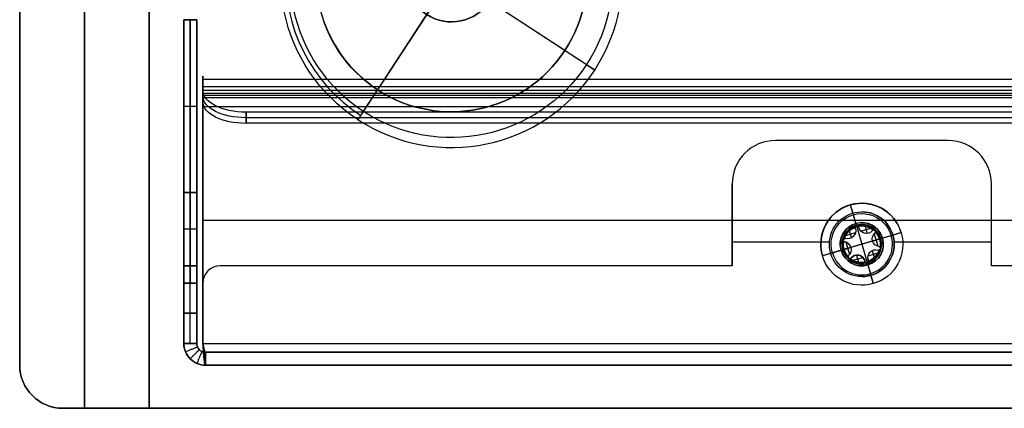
# Model space of a CAD drawing. Header units: millimetres. Extents: x -368 to 368, y -356 to 344.
# Tile 1 of 256: x -368 to -254, y -356 to -311. Entities that reach past the tile are written whole.
import ezdxf

# ---------------------------------------------------------------- set-up
doc = ezdxf.new("R2010")
doc.units = ezdxf.units.MM
doc.layers.add('Livello 01', color=7, linetype='Continuous')

# ---------------------------------------------------------------- blocks, each defined once
blk = doc.blocks.new('MCP144A12_03')
at = {"layer": 'Livello 01', "color": 253, "true_color": 0x999999}
for p, q in [((-7.5, 47, 350), (-7.5, 275, 350)), ((-7.5, 275, 350), (7.5, 275, 350)), ((-2.5, -275), (-2.5, 275)), ((0, 275, 697.99), (0, 275)), ((7.5, 50, 345), (7.5, 275, 345)), ((3.35, 189.5, 615), (7.5, 193.65, 615)), ((3.35, 189.5, 85), (7.5, 193.65, 85)), ((-7.5, 189.5, 615), (3.35, 189.5, 615)), ((-7.5, 189.5, 85), (3.35, 189.5, 85)), ((-7.5, 180.5, 85), (3.35, 180.5, 85)), ((-7.5, 180.5, 615), (3.35, 180.5, 615)), ((3.35, 180.5, 85), (7.5, 176.35, 85)), ((3.35, 180.5, 615), (7.5, 176.35, 615)), ((2.5, 45, 350), (-5.5, 45, 350)), ((-1.5, 45, 170), (-1.5, 45, 530)), ((-1.5, -40, 535), (-1.5, 40, 535)), ((-1.5, -40, 165), (-1.5, 40, 165)), ((-7.5, 0, 700), (-7.5, 0, 537)), ((-7.5, 0, 163), (-7.5, 0)), ((-7.5, 0), (2.5, 0)), ((7.5, 0, 5), (7.5, 0, 160)), ((7.5, 0, 540), (7.5, 0, 685)), ((-5.5, 0, 535), (2.5, 0, 535)), ((2.5, 0, 165), (-5.5, 0, 165)), ((-5.5, -45, 350), (2.5, -45, 350)), ((-1.5, -45, 170), (-1.5, -45, 530)), ((-7.5, -275, 350), (-7.5, -47, 350)), ((7.5, -275, 345), (7.5, -50, 345)), ((3.35, -180.5, 85), (7.5, -176.35, 85)), ((3.35, -180.5, 615), (7.5, -176.35, 615)), ((-7.5, -180.5, 85), (3.35, -180.5, 85)), ((-7.5, -180.5, 615), (3.35, -180.5, 615)), ((-7.5, -189.5, 615), (3.35, -189.5, 615)), ((-7.5, -189.5, 85), (3.35, -189.5, 85)), ((3.35, -189.5, 615), (7.5, -193.65, 615)), ((3.35, -189.5, 85), (7.5, -193.65, 85)), ((-7.5, -275, 350), (7.5, -275, 350)), ((0, -275), (0, -275, 697.99))]:
    blk.add_line(p, q, dxfattribs=at)
at = {"layer": 'Livello 01', "color": 253, "true_color": 0x999999, "extrusion": (0, -1, 0)}
for centre, radius, start, end in [((-7.5, 685, -275), 15, 360, 90), ((2.5, 5, -275), 5, 270, 0), ((-5.5, 163, -40), 2, 90, 180), ((2.5, 160, -40), 5, 360, 90), ((2.5, 540, -40), 5, 270, 0), ((-7.5, 685), 15, 0, 90), ((-5.5, 537), 2, 180, 270), ((2.5, 540), 5, 270, 0), ((2.5, 160, 40), 5, 360, 90), ((2.5, 540, 40), 5, 270, 0)]:
    blk.add_arc(centre, radius, start, end, dxfattribs=at)
at = {"layer": 'Livello 01', "color": 253, "true_color": 0x999999, "extrusion": (1, 0, 0)}
for centre, radius, start, end in [((185, 615, 7.5), 8.65, 270, 90), ((185, 85, 7.5), 8.65, 270, 90), ((185, 615, -2.07), 4.5, 270, 90), ((185, 85, -2.07), 4.5, 270, 90), ((185, 615, 3.61), 4.76, 270, 90), ((185, 85, 3.61), 4.76, 270, 90), ((185, 85, -7.5), 4.5, 90, 270), ((185, 615, -7.5), 4.5, 90, 270), ((185, 85, -2.07), 4.5, 90, 270), ((185, 615, -2.07), 4.5, 90, 270), ((185, 85, 3.35), 4.5, 90, 270), ((185, 615, 3.35), 4.5, 90, 270), ((185, 85, 3.61), 4.76, 90, 270), ((185, 615, 3.61), 4.76, 90, 270), ((40, 170, 7.5), 10, 270, 0), ((40, 530, 7.5), 10, 360, 90), ((40, 170, -5.5), 5, 270, 0), ((40, 530, -5.5), 5, 0, 90), ((-40, 170, -5.5), 5, 180, 270), ((-40, 530, -5.5), 5, 90, 180), ((-40, 170, 7.5), 10, 180, 270), ((-40, 530, 7.5), 10, 90, 180), ((-185, 85, 7.5), 8.65, 270, 90), ((-185, 615, 7.5), 8.65, 270, 90), ((-185, 85, -7.5), 4.5, 270, 90), ((-185, 85, -2.08), 4.5, 270, 90), ((-185, 615, -2.08), 4.5, 270, 90), ((-185, 85, 3.61), 4.76, 270, 90), ((-185, 615, 3.61), 4.76, 270, 90), ((-185, 615, -7.5), 4.5, 90, 270), ((-185, 85, -7.5), 4.5, 90, 270), ((-185, 615, -2.08), 4.5, 90, 270), ((-185, 85, -2.08), 4.5, 90, 270), ((-185, 615, 3.35), 4.5, 90, 270), ((-185, 85, 3.35), 4.5, 90, 270), ((-185, 615, 3.61), 4.76, 90, 270), ((-185, 85, 3.61), 4.76, 90, 270)]:
    blk.add_arc(centre, radius, start, end, dxfattribs=at)
at = {"layer": 'Livello 01', "color": 253, "true_color": 0x999999, "extrusion": (-1, 0, 0)}
for centre, radius, start, end in [((-185, 615, 7.5), 4.5, 90, 270), ((-185, 85, 7.5), 4.5, 90, 270), ((-185, 615, -3.35), 4.5, 90, 270), ((-185, 85, -3.35), 4.5, 90, 270), ((-185, 85, -7.5), 8.65, 270, 90), ((-185, 615, -7.5), 8.65, 270, 90), ((-40, 170, 7.5), 7, 180, 270), ((-40, 530, 7.5), 7, 90, 180), ((-40, 170, 1.5), 5, 180, 270), ((-40, 530, 1.5), 5, 90, 180), ((-40, 170, -2.5), 5, 180, 270), ((-40, 530, -2.5), 5, 90, 180), ((40, 170, 7.5), 7, 270, 0), ((40, 530, 7.5), 7, 360, 90), ((40, 170, 1.5), 5, 270, 0), ((40, 530, 1.5), 5, 0, 90), ((40, 170, -2.5), 5, 270, 0), ((40, 530, -2.5), 5, 0, 90), ((185, 615, 7.5), 4.5, 90, 270), ((185, 85, -3.35), 4.5, 90, 270), ((185, 615, -3.35), 4.5, 90, 270), ((185, 615, -7.5), 8.65, 270, 90), ((185, 85, -7.5), 8.65, 270, 90)]:
    blk.add_arc(centre, radius, start, end, dxfattribs=at)
at = {"layer": 'Livello 01', "color": 253, "true_color": 0x999999, "extrusion": (0, 0, -1)}
for centre, radius, start, end in [((-2.5, 50, -170), 5, 180, 270), ((-2.5, 50, -530), 5, 180, 270), ((5.5, 47, -170), 2, 270, 0), ((5.5, 47, -530), 2, 270, 0), ((5.5, -47, -170), 2, 0, 90), ((5.5, -47, -530), 2, 0, 90), ((5.5, -47, -350), 2, 0, 90), ((-2.5, -50, -170), 5, 90, 180), ((-2.5, -50, -530), 5, 90, 180), ((-2.5, -50, -350), 5, 90, 180)]:
    blk.add_arc(centre, radius, start, end, dxfattribs=at)
at = {"layer": 'Livello 01', "color": 253, "true_color": 0x999999}
for centre, radius, start, end in [((2.5, 50, 350), 5, 270, 0), ((-5.5, 47, 350), 2, 180, 270)]:
    blk.add_arc(centre, radius, start, end, dxfattribs=at)
at = {"layer": 'Livello 01', "color": 253, "true_color": 0x999999, "extrusion": (0, 1, 0)}
for centre, radius, start, end in [((5.5, 537, 40), 2, 270, 0), ((5.5, 163), 2, 0, 90), ((-2.5, 5), 5, 180, 270), ((-2.5, 160), 5, 90, 180), ((5.5, 163, -40), 2, 0, 90), ((5.5, 537, -40), 2, 270, 0), ((7.5, 685, -275), 15, 90, 180), ((-2.5, 5, -275), 5, 180, 270)]:
    blk.add_arc(centre, radius, start, end, dxfattribs=at)
at = {"layer": 'Livello 01', "color": 253, "true_color": 0x999999}
for points in [[(-7.5, -275), (-7.5, 275)], [(-7.5, 275, 700), (-7.5, -275, 700)], [(-7.5, 275), (-7.5, 275, 700)], [(-7.5, 275), (2.5, 275)], [(2.5, -275), (2.5, 275)], [(7.5, 275, 5), (7.5, -275, 5)], [(7.5, 275, 685), (7.5, 275, 5)], [(7.5, -275, 685), (7.5, 275, 685)], [(3.35, 185, 89.5), (-7.5, 185, 89.5)], [(-7.5, 185, 80.5), (3.35, 185, 80.5)], [(3.35, 185, 619.5), (-7.5, 185, 619.5)], [(-7.5, 185, 610.5), (3.35, 185, 610.5)], [(7.5, 185, 93.65), (3.35, 185, 89.5)], [(3.35, 185, 80.5), (7.5, 185, 76.35)], [(7.5, 185, 623.65), (3.35, 185, 619.5)], [(3.35, 185, 610.5), (7.5, 185, 606.35)], [(7.5, 50, 170), (7.5, 50, 530)], [(-7.5, 47, 530), (-7.5, 47, 170)], [(-5.5, 45, 530), (2.5, 45, 530)], [(-5.5, 45, 170), (-5.5, 45, 530)], [(2.5, 45, 170), (-5.5, 45, 170)], [(2.5, 45, 530), (2.5, 45, 170)], [(-7.5, -40, 537), (-7.5, 40, 537)], [(-7.5, 40, 163), (-7.5, -40, 163)], [(-5.5, 40, 535), (-5.5, -40, 535)], [(2.5, 40, 535), (-5.5, 40, 535)], [(-5.5, 40, 165), (2.5, 40, 165)], [(-5.5, -40, 165), (-5.5, 40, 165)], [(2.5, -40, 535), (2.5, 40, 535)], [(2.5, 40, 165), (2.5, -40, 165)], [(7.5, -40, 160), (7.5, 40, 160)], [(7.5, 40, 540), (7.5, -40, 540)], [(-5.5, -40, 535), (2.5, -40, 535)], [(2.5, -40, 165), (-5.5, -40, 165)], [(-5.5, -45, 170), (2.5, -45, 170)], [(-5.5, -45, 530), (-5.5, -45, 170)], [(2.5, -45, 530), (-5.5, -45, 530)], [(2.5, -45, 170), (2.5, -45, 530)], [(-7.5, -47, 170), (-7.5, -47, 530)], [(7.5, -50, 530), (7.5, -50, 170)], [(3.35, -185, 619.5), (-7.5, -185, 619.5)], [(-7.5, -185, 610.5), (3.35, -185, 610.5)], [(3.35, -185, 89.5), (-7.5, -185, 89.5)], [(-7.5, -185, 80.5), (3.35, -185, 80.5)], [(7.5, -185, 623.65), (3.35, -185, 619.5)], [(3.35, -185, 610.5), (7.5, -185, 606.35)], [(7.5, -185, 93.65), (3.35, -185, 89.5)], [(3.35, -185, 80.5), (7.5, -185, 76.35)], [(-7.5, -275, 700), (-7.5, -275)], [(2.5, -275), (-7.5, -275)], [(7.5, -275, 685), (7.5, -275, 5)]]:
    blk.add_open_spline(points, degree=1, dxfattribs=at)
blk = doc.blocks.new('Piedino 40x16')
at = {"layer": 'Livello 01', "color": 8, "true_color": 0x707070}
for p, q in [((-15.66, 15.94), (-5.25, 15.94)), ((-5.25, 7.94), (-5.25, 15.94)), ((0, 15.94, -15.66), (0, 15.94, -5.25)), ((0, 15.94, 5.25), (0, 15.94, 15.66)), ((5.25, 15.94), (15.66, 15.94)), ((5.25, 7.94), (5.25, 15.94)), ((-18.65, 13.2), (-19.8, 0)), ((18.65, 13.2), (19.8, 0)), ((-5.25, 7.94), (-2.6, 7.94)), ((-2.6, 0), (-2.6, 7.94)), ((0, 7.94, -5.25), (0, 7.94, -2.6)), ((0, 7.94, 2.6), (0, 7.94, 5.25)), ((2.6, 7.94), (5.25, 7.94)), ((2.6, 0), (2.6, 7.94)), ((-19.8, 0), (-2.6, 0)), ((0, 0, 19.8), (0, 0, 2.6)), ((0, 0, -2.6), (0, 0, -19.8)), ((2.6, 0), (19.8, 0))]:
    blk.add_line(p, q, dxfattribs=at)
at = {"layer": 'Livello 01', "color": 8, "true_color": 0x707070, "extrusion": (0, 0, -1)}
blk.add_arc((15.66, 12.94), 3, 5, 90, dxfattribs=at)
at = {"layer": 'Livello 01', "color": 8, "true_color": 0x707070, "extrusion": (0, -1, 0)}
for centre, radius, start, end in [((0, 0, -15.94), 15.66, 90, 270), ((0, 0, -15.94), 5.25, 90, 270), ((0, 0, -15.94), 15.66, 270, 90), ((0, 0, -15.94), 5.25, 270, 90), ((0, 0, -7.94), 2.6, 90, 270), ((0, 0, -7.94), 2.6, 270, 90), ((0, 0, -6.6), 19.22, 270, 90), ((0, 0), 19.8, 90, 270)]:
    blk.add_arc(centre, radius, start, end, dxfattribs=at)
at = {"layer": 'Livello 01', "color": 8, "true_color": 0x707070, "extrusion": (0, 1, 0)}
for centre, radius, start, end in [((0, 0, 15.94), 15.66, 270, 90), ((0, 0, 15.94), 15.66, 90, 270), ((0, 0, 13.2), 18.65, 270, 90), ((0, 0, 13.2), 18.65, 90, 270), ((0, 0, 11.94), 5.25, 270, 90), ((0, 0, 11.94), 5.25, 90, 270), ((0, 0, 7.94), 5.25, 270, 90), ((0, 0, 7.94), 5.25, 90, 270), ((0, 0, 3.97), 2.6, 270, 90), ((0, 0, 3.97), 2.6, 90, 270), ((0, 0), 2.6, 270, 90), ((0, 0), 19.8, 90, 270), ((0, 0), 2.6, 90, 270)]:
    blk.add_arc(centre, radius, start, end, dxfattribs=at)
at = {"layer": 'Livello 01', "color": 8, "true_color": 0x707070, "extrusion": (1, 0, 0)}
blk.add_arc((12.94, -15.66), 3, 275, 0, dxfattribs=at)
at = {"layer": 'Livello 01', "color": 8, "true_color": 0x707070, "extrusion": (-1, 0, 0)}
blk.add_arc((-12.94, 15.66), 3, 95, 180, dxfattribs=at)
at = {"layer": 'Livello 01', "color": 8, "true_color": 0x707070}
blk.add_arc((15.66, 12.94), 3, 5, 90, dxfattribs=at)
for points in [[(0, 15.94, -5.25), (0, 7.94, -5.25)], [(0, 7.94, 5.25), (0, 15.94, 5.25)], [(0, 13.2, 18.65), (0, 0, 19.8)], [(0, 0, -19.8), (0, 13.2, -18.65)], [(0, 7.94, -2.6), (0, 0, -2.6)], [(0, 0, 2.6), (0, 7.94, 2.6)]]:
    blk.add_open_spline(points, degree=1, dxfattribs=at)
blk = doc.blocks.new('MCP144A13_04')
at = {"layer": 'Livello 01', "color": 253, "true_color": 0x999999}
blk.add_line((-361.16, -2.5), (361.16, -2.5), dxfattribs=at)
at = {"layer": 'Livello 01', "color": 253, "true_color": 0x999999, "extrusion": (1, 0, 0)}
blk.add_arc((2.5, 5, 352.5), 5, 270, 0, dxfattribs=at)
at = {"layer": 'Livello 01', "color": 253, "true_color": 0x999999}
blk.add_arc((352.5, -7.5), 10, 360, 90, dxfattribs=at)
at = {"layer": 'Livello 01', "color": 253, "true_color": 0x999999, "extrusion": (0, 1, 0)}
blk.add_arc((-362.5, 5, -7.5), 5, 180, 270, dxfattribs=at)
at = {"layer": 'Livello 01', "color": 253, "true_color": 0x999999}
for points in [[(352.5, 2.5), (-352.5, 2.5)], [(362.5, -7.5), (-362.5, -7.5)]]:
    blk.add_open_spline(points, degree=1, dxfattribs=at)
blk = doc.blocks.new('MCP144A14_04')
at = {"layer": 'Livello 01', "color": 253, "true_color": 0x999999}
blk.add_line((-361.16, 2.5), (361.16, 2.5), dxfattribs=at)
blk.add_arc((352.5, 7.5), 10, 270, 0, dxfattribs=at)
at = {"layer": 'Livello 01', "color": 253, "true_color": 0x999999, "extrusion": (0, -1, 0)}
blk.add_arc((362.5, 5, -7.5), 5, 270, 0, dxfattribs=at)
at = {"layer": 'Livello 01', "color": 253, "true_color": 0x999999, "extrusion": (1, 0, 0)}
blk.add_arc((-2.5, 5, 352.5), 5, 180, 270, dxfattribs=at)
at = {"layer": 'Livello 01', "color": 253, "true_color": 0x999999}
for points in [[(-362.5, 7.5), (362.5, 7.5)], [(-352.5, -2.5), (352.5, -2.5)]]:
    blk.add_open_spline(points, degree=1, dxfattribs=at)
blk = doc.blocks.new('MCA144A01_04')
at = {"layer": 'Livello 01', "extrusion": (5.55112e-17, 2.77556e-17, -1), "rotation": 360}
blk.add_blockref('MCP144A13_04', (0, 282.5, -60), dxfattribs=at)
at = {"layer": 'Livello 01', "extrusion": (6.80837e-17, 1.45129e-16, -1)}
blk.add_blockref('MCP144A12_03', (360, 0, -60), dxfattribs=at)
at = {"layer": 'Livello 01', "extrusion": (-4.23395e-18, -2.12635e-17, -1), "rotation": 360}
blk.add_blockref('MCP144A14_04', (0, -282.5, -60), dxfattribs=at)
at = {"layer": 'Livello 01', "extrusion": (-0.546944, -1.42637e-32, 0.837169), "rotation": 270}
blk.add_blockref('Piedino 40x16', (286, -260.33, 182.03), dxfattribs=at)
blk = doc.blocks.new('VTM05X25BTINO_M5X30')
at = {"layer": 'Livello 01', "color": 253, "true_color": 0xa59e96}
for p, q in [((0, 4.75, -3.7), (0, 4.75, -1.2)), ((0, 2.5, -3.7), (0, 4.75, -3.7)), ((0, 2.31), (0, 3.55)), ((0, 2.5, -28.4), (0, 2.5, -3.7)), ((0, 2.2, -28.7), (0, 2.5, -28.4)), ((0, 2.21, -0.1), (0, 2.31)), ((-1.74, 1.21, -2), (-1.74, 1.21, -0.2)), ((-1.5, 1.49, -0.2), (-0.32, 1.49, -0.2)), ((-0.96, 1.03, -0.2), (-0.96, 1.89, -0.2)), ((-0.01, -2.21, -2), (-0.01, 2.21, -2)), ((0, 2.21, -2), (0, 2.21, -0.1)), ((0, -2.2, -28.7), (0, 2.2, -28.7)), ((0.21, 1.92, -2), (0.21, 1.92, -0.2)), ((0.32, 1.48, -0.2), (1.51, 1.48, -0.2)), ((0.95, 1.03, -0.2), (0.95, 1.89, -0.2)), ((1.74, 1.21, -2), (1.74, 1.21, -0.2)), ((-2.5, 0, -3.7), (-4.75, 0, -3.7)), ((-3.55, 0), (-2.32, 0)), ((2.2, 0, -28.7), (-2.2, 0, -28.7)), ((-2.11, 0, -0.2), (-1.31, 0, -0.2)), ((-1.95, 1, -2), (-1.95, 1, -0.13)), ((-1.71, -0.75, -0.2), (-1.71, 0.75, -0.2)), ((-1.11, 1.02, -2), (-1.11, 1.02, -0.2)), ((1.11, 1.02, -2), (1.11, 1.02, -0.2)), ((1.71, -0.75, -0.2), (1.71, 0.75, -0.2)), ((2.31, 0), (3.55, 0)), ((4.75, 0, -3.7), (2.5, 0, -3.7)), ((-1.95, -1, -2), (-1.95, -1, -0.13)), ((1.31, 0, -2), (-1.31, 0, -2)), ((-1.11, -1.02, -2), (-1.11, -1.02, -0.2)), ((-0.96, -1.89, -0.2), (-0.96, -1.03, -0.2)), ((0.95, -1.89, -0.2), (0.95, -1.03, -0.2)), ((1.11, -1.02, -2), (1.11, -1.02, -0.2)), ((1.31, 0, -0.2), (2.11, 0, -0.2)), ((1.31, 0, -2), (1.31, 0, -0.2)), ((-1.74, -1.21, -2), (-1.74, -1.21, -0.2)), ((-1.5, -1.49, -0.2), (-0.32, -1.49, -0.2)), ((0, -2.2, -28.7), (0, -2.5, -28.4)), ((0, -2.22, -2), (0, -2.22, -0.1)), ((0, -2.22, -0.1), (0, -2.32)), ((0.21, -1.92, -2), (0.21, -1.92, -0.2)), ((0.32, -1.48, -0.2), (1.51, -1.48, -0.2)), ((1.74, -1.21, -2), (1.74, -1.21, -0.2)), ((0, -3.55), (0, -2.32)), ((0, -4.75, -3.7), (0, -2.5, -3.7)), ((0, -2.5, -28.4), (0, -2.5, -3.7)), ((0, -4.75, -3.7), (0, -4.75, -1.2))]:
    blk.add_line(p, q, dxfattribs=at)
for centre, radius, start, end in [((0, 0, -1.2), 4.75, 0, 180), ((0, 0, -3.7), 4.75, 0, 180), ((0, 0, -2.45), 4.75, 0, 180), ((0, 0, -28.4), 2.5, 0, 180), ((0, 0, -16.05), 2.5, 0, 180), ((0, 0, -28.7), 2.2, 0, 180), ((-1.74, 1, -1.05), 0.21, 57.0041, 246), ((0, 0, -0.2), 2.12, 94.9724, 145.0276), ((-1.11, 1.92, -2), 0.901, 235.152, 0), ((-1.11, 1.92, -1.1), 0.901, 235.152, 0), ((0, 2.01, -2), 0.21, 0, 180), ((0, 2.01, -1.05), 0.21, 0, 180), ((0, 2.01, -2), 0.21, 180, 186), ((0, 2.01, -1.1), 0.21, 180, 186), ((-1.11, 1.92, -2), 0.901, 360, 4.1495), ((-1.11, 1.92, -0.2), 0.901, 360, 4.1495), ((-1.11, 1.92, -1.1), 0.901, 0, 4.1495), ((0, 0, -0.2), 2.11, 34.9724, 85.0276), ((0, 2.01, -1.1), 0.21, 357.0041, 0), ((1.11, 1.92, -0.2), 0.901, 175.152, 304.1495), ((1.11, 1.92, -2), 0.901, 175.152, 304.1495), ((1.11, 1.92, -1.1), 0.901, 175.152, 304.1495), ((1.74, 1, -2), 0.21, 0, 126), ((1.74, 1, -1.05), 0.21, 0, 126), ((0, 0, -1.2), 4.75, 180, 0), ((0, 0, -2.45), 4.75, 180, 0), ((0, 0), 3.55, 180, 0), ((0, 0, -3.7), 2.5, 180, 0), ((0, 0, -16.05), 2.5, 180, 0), ((0, 0, -0.2), 2.12, 154.9724, 180), ((-2.22, 0, -2), 0.901, 0, 64.1495), ((-2.22, 0, -0.2), 0.901, 0, 64.1495), ((-2.22, 0, -1.1), 0.901, 0, 64.1495), ((2.21, 0, -0.2), 0.901, 115.1523, 244.848), ((2.21, 0, -2), 0.901, 115.1523, 244.848), ((2.21, 0, -1.1), 0.901, 115.1523, 244.848), ((1.74, 1, -1.06), 0.21, 297.0029, 0), ((0, 0, -0.2), 2.12, 360, 25.0276), ((0, 0, -0.2), 2.11, 334.9724, 0), ((0, 0, -0.2), 2.11, 180, 205.0276), ((-1.74, -1, -1.05), 0.21, 117.0041, 302.9959), ((-2.22, 0, -2), 0.901, 295.152, 0), ((-2.22, 0, -1.1), 0.901, 295.152, 0), ((-1.11, -1.92, -2), 0.901, 360, 124.848), ((-1.11, -1.92, -0.2), 0.901, 0, 124.848), ((-1.11, -1.92, -1.1), 0.901, 0, 124.848), ((1.11, -1.92, -0.2), 0.901, 55.8505, 184.848), ((1.11, -1.92, -2), 0.901, 55.8505, 184.848), ((1.11, -1.92, -1.1), 0.901, 55.8505, 184.848), ((1.74, -1, -1.05), 0.21, 234, 0), ((1.74, -1, -2), 0.21, 0, 62.9959), ((1.74, -1, -1.06), 0.21, 0, 62.9959), ((0, 0, -0.2), 2.11, 214.9724, 265.0276), ((-1.11, -1.92, -2), 0.901, 355.8505, 0), ((-1.11, -1.92, -1.1), 0.901, 355.8505, 0), ((0, -2.01, -1.1), 0.21, 174, 180), ((0, -2.01, -2), 0.21, 180, 0), ((0, -2.01, -1.05), 0.21, 180, 0), ((0, 0, -0.2), 2.12, 274.9724, 325.0276), ((0, -2.01, -2), 0.21, 360, 2.9959), ((0, -2.01, -1.1), 0.21, 0, 2.9959)]:
    blk.add_arc(centre, radius, start, end, dxfattribs=at)
at = {"layer": 'Livello 01', "color": 253, "true_color": 0xa59e96, "extrusion": (1, 0, 0)}
blk.add_arc((3.55, -1.2), 1.2, 0, 90, dxfattribs=at)
at = {"layer": 'Livello 01', "color": 253, "true_color": 0xa59e96, "extrusion": (0, 0, -1)}
for centre, radius, start, end in [((0, 0), 3.55, 0, 180), ((0, 0, 3.7), 2.5, 0, 180), ((0, 0), 2.31, 0, 180), ((1.74, 1, 2), 0.21, 294, 122.9959), ((1.74, 1, 0.2), 0.21, 90.9893, 122.9959), ((1.11, 1.92, 0.2), 0.901, 180, 304.848), ((0, 2.01, 0.2), 0.21, 360, 29.0107), ((0, 2.01, 0.2), 0.21, 354, 360), ((0, 2.01, 0.2), 0.21, 150.9893, 180), ((0, 2.01, 2), 0.21, 180, 182.9959), ((0, 2.01, 0.2), 0.21, 180, 182.9959), ((-1.74, 1, 0.2), 0.21, 54, 89.0107), ((0, 0, 3.7), 4.75, 180, 0), ((0, 0, 28.4), 2.5, 180, 0), ((0, 0), 2.31, 180, 0), ((0, 0, 28.7), 2.2, 180, 0), ((1.74, 1, 0.2), 0.21, 294, 329.0107), ((-1.74, 1, 2), 0.21, 180, 242.9971), ((-1.74, 1, 0.2), 0.21, 210.9893, 242.9971), ((1.74, -1, 2), 0.21, 237.0041, 62.9959), ((1.74, -1, 0.2), 0.21, 30.9893, 62.9959), ((2.21, 0, 0.2), 0.901, 180, 244.848), ((-1.74, -1, 2), 0.21, 180, 306), ((-1.74, -1, 0.2), 0.21, 117.0041, 149.0107), ((1.74, -1, 0.2), 0.21, 237.0041, 269.0107), ((1.11, -1.92, 0.2), 0.901, 180, 184.1495), ((0, -2.01, 2), 0.21, 360, 6), ((0, -2.01, 0.2), 0.21, 360, 6), ((0, -2.01, 0.2), 0.21, 330.9893, 0), ((0, -2.01, 0.2), 0.21, 180, 209.0107), ((0, -2.01, 0.2), 0.21, 177.0041, 180), ((-1.74, -1, 0.2), 0.21, 270.9893, 306)]:
    blk.add_arc(centre, radius, start, end, dxfattribs=at)
at = {"layer": 'Livello 01', "color": 253, "true_color": 0xa59e96, "extrusion": (0, -1, 0)}
blk.add_arc((3.55, -1.2), 1.2, 0, 90, dxfattribs=at)
at = {"layer": 'Livello 01', "color": 253, "true_color": 0xa59e96, "extrusion": (0, 1, 0)}
blk.add_arc((3.55, -1.2), 1.2, 360, 90, dxfattribs=at)
at = {"layer": 'Livello 01', "color": 253, "true_color": 0xa59e96, "extrusion": (-1, 0, 0)}
blk.add_arc((3.55, -1.2), 1.2, 0, 90, dxfattribs=at)
at = {"layer": 'Livello 01', "color": 253, "true_color": 0xa59e96}
for points, knots in [([(-1.73, 1.21, -0.2), (-1.77, 1.21, -0.17), (-1.8, 1.21, -0.15), (-1.87, 1.17, -0.11), (-1.9, 1.14, -0.1), (-1.94, 1.07, -0.1), (-1.95, 1.03, -0.11), (-1.94, 0.96, -0.15), (-1.93, 0.92, -0.17), (-1.92, 0.89, -0.2)], [-0.5068615, -0.5068615, -0.5068615, -0.5068615, -0.3801461, -0.3801461, -0.2534307, -0.2534307, -0.1267154, -0.1267154, 0, 0, 0, 0]), ([(-0.18, 2.11, -0.2), (-0.17, 2.14, -0.17), (-0.14, 2.16, -0.15), (-0.08, 2.2, -0.11), (-0.04, 2.21, -0.1), (0.04, 2.21, -0.1), (0.08, 2.2, -0.11), (0.15, 2.16, -0.15), (0.17, 2.14, -0.17), (0.18, 2.11, -0.2)], [0, 0, 0, 0, 0.1267154, 0.1267154, 0.2534307, 0.2534307, 0.3801461, 0.3801461, 0.5068615, 0.5068615, 0.5068615, 0.5068615]), ([(1.73, 1.21, -0.2), (1.78, 1.21, -0.16), (1.83, 1.2, -0.13), (1.9, 1.14, -0.1), (1.92, 1.11, -0.1), (1.94, 1.06, -0.1), (1.95, 1.03, -0.11), (1.95, 1, -0.13)], [0, 0, 0, 0, 0.1850442, 0.1850442, 0.2775663, 0.2775663, 0.3700884, 0.3700884, 0.3700884, 0.3700884]), ([(-1.92, -0.89, -0.2), (-1.93, -0.92, -0.17), (-1.94, -0.95, -0.15), (-1.95, -1.03, -0.11), (-1.94, -1.07, -0.1), (-1.9, -1.14, -0.1), (-1.87, -1.17, -0.11), (-1.8, -1.21, -0.15), (-1.77, -1.21, -0.17), (-1.73, -1.21, -0.2)], [-0.5068615, -0.5068615, -0.5068615, -0.5068615, -0.3801461, -0.3801461, -0.2534307, -0.2534307, -0.1267154, -0.1267154, 0, 0, 0, 0]), ([(1.73, -1.21, -0.2), (1.76, -1.21, -0.18), (1.78, -1.21, -0.16), (1.83, -1.19, -0.13), (1.85, -1.18, -0.12), (1.9, -1.14, -0.1), (1.92, -1.12, -0.1), (1.94, -1.06, -0.1), (1.95, -1.03, -0.11), (1.95, -1, -0.13)], [-0.366543, -0.366543, -0.366543, -0.366543, -0.2749073, -0.2749073, -0.1832715, -0.1832715, -0.0916358, -0.0916358, 0, 0, 0, 0]), ([(0.18, -2.11, -0.2), (0.17, -2.14, -0.17), (0.14, -2.16, -0.15), (0.08, -2.2, -0.11), (0.04, -2.22, -0.1), (-0.04, -2.22, -0.1), (-0.08, -2.2, -0.11), (-0.15, -2.16, -0.15), (-0.17, -2.14, -0.17), (-0.18, -2.11, -0.2)], [0, 0, 0, 0, 0.1267154, 0.1267154, 0.2534307, 0.2534307, 0.3801461, 0.3801461, 0.5068615, 0.5068615, 0.5068615, 0.5068615])]:
    blk.add_open_spline(points, degree=3, knots=knots, dxfattribs=at)
for points, degree in [([(-1.62, 1.18, -0.2), (-1.62, 1.18, -2)], 1), ([(-0.21, 2.01, -0.2), (-0.21, 2.01, -2)], 1), ([(-0.21, 1.98, -2), (-0.21, 1.98, -0.2)], 1), ([(-0.21, 1.92, -2), (-0.21, 1.92, -0.2)], 1), ([(0.21, 2.01, -0.2), (0.21, 2.01, -2)], 1), ([(0.21, 1.99, -0.2), (0.21, 1.99, -2)], 1), ([(1.61, 1.17, -2), (1.61, 1.17, -0.2)], 1), ([(-4.75, 0, -3.7), (-4.75, 0, -1.2)], 1), ([(-2.5, 0, -28.4), (-2.5, 0, -3.7)], 1), ([(-2.2, 0, -28.7), (-2.5, 0, -28.4)], 1), ([(-2.32, 0), (-2.11, 0, -0.2)], 1), ([(-1.82, 0.81, -2), (-1.82, 0.81, -0.2)], 1), ([(1.83, 0.82, -0.2), (1.83, 0.82, -2)], 1), ([(1.92, 0.89, -0.2), (1.93, 0.92, -0.17), (1.95, 0.96, -0.14), (1.95, 1, -0.13)], 3), ([(1.95, 1, -0.13), (1.95, 1, -2)], 1), ([(2.11, 0, -0.2), (2.31, 0)], 1), ([(2.5, 0, -28.4), (2.2, 0, -28.7)], 1), ([(2.5, 0, -3.7), (2.5, 0, -28.4)], 1), ([(4.75, 0, -1.2), (4.75, 0, -3.7)], 1), ([(-1.83, -0.82, -0.2), (-1.83, -0.82, -2)], 1), ([(-1.31, 0, -2), (-1.31, 0, -0.2)], 1), ([(1.83, -0.82, -2), (1.83, -0.82, -0.2)], 1), ([(1.92, -0.89, -0.2), (1.93, -0.92, -0.17), (1.95, -0.96, -0.14), (1.95, -1, -0.13)], 3), ([(1.95, -1, -0.13), (1.95, -1, -2)], 1), ([(-1.62, -1.18, -2), (-1.62, -1.18, -0.2)], 1), ([(-0.21, -1.92, -2), (-0.21, -1.92, -0.2)], 1), ([(-0.21, -1.98, -0.2), (-0.21, -1.98, -2)], 1), ([(-0.21, -2.01, -0.2), (-0.21, -2.01, -2)], 1), ([(0.21, -1.99, -2), (0.21, -1.99, -0.2)], 1), ([(0.21, -2.01, -2), (0.21, -2.01, -0.2)], 1), ([(1.61, -1.17, -0.2), (1.61, -1.17, -2)], 1)]:
    blk.add_open_spline(points, degree=degree, dxfattribs=at)

msp = doc.modelspace()

# ---------------------------------------------------------------- linework, layer by layer
at = {"layer": 'Livello 01'}
for p, q in [((-348.5, -348.47, -283.73), (-348.5, -310.97, -283.73)), ((-348.5, -310.97, -283.73), (-347, -310.97, -283.73)), ((-347.75, -310.97, -392.23), (-347.75, -310.97, -175.23)), ((-347.75, -330.97, -412.23), (-347.75, -310.97, -392.23)), ((-347.75, -310.97, -175.23), (-347.75, -330.97, -155.23)), ((-347, -348.47, -283.73), (-347, -310.97, -283.73)), ((-346.29, -319.22, -11.36), (-346.29, -317.58, -11.36)), ((-346.29, -320.02, -8.7), (-346.29, -318.29, -8.7)), ((-346.29, -318.56, -12.77), (-346.29, -318.56, -9.9)), ((-75, -318.76, -12.9), (-346.29, -318.76, -12.9)), ((-346.29, -319.16, -7.2), (-346.29, -319.16, -10.2)), ((-75, -319.51, -11.6), (-346.29, -319.51, -11.6)), ((-346.29, -348.47, -12.48), (-346.29, -320.01, -12.48)), ((-75.14, -319.76, -6.16), (-346.16, -319.76, -6.16)), ((-348.5, -320.97, -402.23), (-347, -320.97, -402.23)), ((-348.5, -320.97, -165.23), (-347, -320.97, -165.23)), ((-75.14, -321.06, -6.91), (-346.16, -321.06, -6.91)), ((-341.29, -321.68, -2.84), (-341.29, -322.97, -3.59)), ((-80, -322.32, -3.21), (-341.29, -322.32, -3.21)), ((-260, -324.97, -554.98), (-280, -324.97, -554.98)), ((-270, -324.97, -555.73), (-270, -324.97, -554.23)), ((-348.5, -329.72, -410.98), (-348.5, -329.72, -156.48)), ((-347, -329.72, -410.98), (-347, -329.72, -156.48)), ((-285, -339.47, -554.98), (-285, -329.97, -554.98)), ((-255, -339.47, -554.98), (-255, -329.97, -554.98)), ((-347.75, -330.97, -155.23), (-347.75, -339.47, -155.23)), ((-347.75, -339.47, -412.23), (-347.75, -330.97, -412.23)), ((-75, -334.24, -11.73), (-346.29, -334.24, -11.73)), ((-75, -334.24, -13.23), (-346.29, -334.24, -13.23)), ((-346.29, -334.24, -13.23), (-346.29, -334.24, -11.73)), ((-285, -334.72, -554.23), (-285, -334.72, -555.73)), ((-255, -334.72, -555.73), (-255, -334.72, -554.23)), ((-347, -335.22, -155.23), (-348.5, -335.22, -155.23)), ((-347, -335.22, -412.23), (-348.5, -335.22, -412.23)), ((-273.74, -336.72, -555.73), (-285, -336.72, -555.73)), ((-273.74, -336.72, -554.23), (-285, -336.72, -554.23)), ((-273.75, -336.97, -554.23), (-273.75, -336.97, -555.73)), ((-255, -336.72, -555.73), (-266.26, -336.72, -555.73)), ((-255, -336.72, -554.23), (-266.26, -336.72, -554.23)), ((-266.25, -336.97, -554.23), (-266.25, -336.97, -555.73)), ((-348.5, -339.47, -85.58), (-347, -339.47, -85.58)), ((-348.5, -339.47, -481.88), (-347, -339.47, -481.88)), ((-347.75, -339.47, -155.23), (-347.75, -339.47, -15.94)), ((-347.75, -339.47, -551.52), (-347.75, -339.47, -412.23)), ((-285, -339.47, -554.98), (-344.29, -339.47, -554.98)), ((-314.65, -339.47, -555.73), (-314.65, -339.47, -554.23)), ((-105, -339.47, -554.98), (-255, -339.47, -554.98)), ((-347.75, -348.47, -553.52), (-347.75, -341.47, -553.52)), ((-347.75, -348.47, -13.94), (-347.75, -341.47, -13.94)), ((-346.29, -348.47, -554.98), (-346.29, -341.47, -554.98)), ((-348.5, -344.97, -553.52), (-347, -344.97, -553.52)), ((-347, -344.97, -13.94), (-348.5, -344.97, -13.94)), ((-346.29, -344.97, -554.23), (-346.29, -344.97, -555.73)), ((-346, -349.47, -283.73), (-46.5, -349.47, -283.73)), ((-346, -350.97, -283.73), (-46.5, -350.97, -283.73))]:
    msp.add_line(p, q, dxfattribs=at)
at = {"layer": 'Livello 01', "extrusion": (1, 0, 0)}
for centre, radius, start, end in [((-320.01, -10.73, -346.29), 2.5, 270, 30), ((-341.47, -15.94, -348.5), 2, 0, 90), ((-341.47, -551.52, -348.5), 2, 270, 0), ((-341.47, -15.94, -347.75), 2, 0, 90), ((-341.47, -551.52, -347.75), 2, 270, 0), ((-341.47, -15.94, -347), 2, 0, 90), ((-341.47, -551.52, -347), 2, 270, 0)]:
    msp.add_arc(centre, radius, start, end, dxfattribs=at)
at = {"layer": 'Livello 01', "extrusion": (-1, 0, 0)}
msp.add_arc((320.01, -10.73, 346.29), 1, 150, 270, dxfattribs=at)
at = {"layer": 'Livello 01', "extrusion": (-1.06548e-15, -0.866025, -0.5)}
msp.add_arc((-341.29, 153.38, 280), 5, 90, 180, dxfattribs=at)
at = {"layer": 'Livello 01', "extrusion": (0, -0.866025, -0.5)}
msp.add_arc((-341.29, 153.38, 280.75), 5, 90, 180, dxfattribs=at)
at = {"layer": 'Livello 01', "extrusion": (-3.52688e-15, -0.866025, -0.5)}
msp.add_arc((-341.29, 153.38, 281.5), 5, 90, 180, dxfattribs=at)
at = {"layer": 'Livello 01'}
for centre, radius, start, end in [((-280, -329.97, -555.73), 5, 90, 180), ((-280, -329.97, -554.23), 5, 90, 180), ((-280, -329.97, -554.98), 5, 90, 180), ((-260, -329.97, -555.73), 5, 0, 90), ((-260, -329.97, -554.23), 5, 0, 90), ((-260, -329.97, -554.98), 5, 0, 90), ((-270, -336.97, -555.73), 3.75, 270, 90), ((-344.29, -341.47, -555.73), 2, 90, 180), ((-344.29, -341.47, -554.23), 2, 90, 180), ((-344.29, -341.47, -554.98), 2, 90, 180), ((-346, -348.47, -283.73), 2.5, 180, 270), ((-346, -348.47, -283.73), 1, 180, 270)]:
    msp.add_arc(centre, radius, start, end, dxfattribs=at)
at = {"layer": 'Livello 01', "extrusion": (0, 0, -1)}
for centre, start, end in [((270, -336.97, 554.23), 270, 90), ((270, -336.97, 555.73), 270, 90), ((270, -336.97, 554.98), 270, 90), ((270, -336.97, 554.23), 90, 270), ((270, -336.97, 554.98), 90, 270)]:
    msp.add_arc(centre, 3.75, start, end, dxfattribs=at)
at = {"layer": 'Livello 01'}
for points in [[(-348.5, -310.97, -392.23), (-348.5, -310.97, -175.23)], [(-348.5, -310.97, -392.23), (-347, -310.97, -392.23)], [(-347, -310.97, -175.23), (-348.5, -310.97, -175.23)], [(-348.5, -330.97, -412.23), (-348.5, -310.97, -392.23)], [(-348.5, -310.97, -175.23), (-348.5, -330.97, -155.23)], [(-347, -310.97, -392.23), (-347, -310.97, -175.23)], [(-347, -330.97, -412.23), (-347, -310.97, -392.23)], [(-347, -310.97, -175.23), (-347, -330.97, -155.23)], [(-346.29, -317.84, -9.48), (-346.29, -319.14, -10.23)], [(-346.29, -317.84, -9.48), (-75, -317.84, -9.48)], [(-346.29, -317.84, -9.48), (-346.29, -319.18, -7.17)], [(-346.29, -319.14, -10.23), (-75, -319.14, -10.23)], [(-346.29, -320.47, -7.92), (-346.29, -319.14, -10.23)], [(-346.29, -319.18, -7.17), (-346.29, -320.47, -7.92)], [(-75, -320.01, -11.73), (-346.29, -320.01, -11.73)], [(-346.29, -320.01, -11.73), (-346.29, -348.47, -11.73)], [(-346.29, -320.01, -13.23), (-346.29, -348.47, -13.23)], [(-75, -320.01, -13.23), (-346.29, -320.01, -13.23)], [(-346.29, -320.01, -13.23), (-346.29, -320.01, -11.73)], [(-80, -321.68, -2.84), (-341.29, -321.68, -2.84)], [(-341.29, -322.97, -3.59), (-341.29, -321.68, -2.84)], [(-80, -322.97, -3.59), (-341.29, -322.97, -3.59)], [(-260, -324.97, -555.73), (-280, -324.97, -555.73)], [(-260, -324.97, -554.23), (-280, -324.97, -554.23)], [(-280, -324.97, -554.23), (-280, -324.97, -555.73)], [(-260, -324.97, -555.73), (-260, -324.97, -554.23)], [(-285, -329.97, -555.73), (-285, -339.47, -555.73)], [(-285, -329.97, -554.23), (-285, -339.47, -554.23)], [(-285, -329.97, -555.73), (-285, -329.97, -554.23)], [(-255, -339.47, -555.73), (-255, -329.97, -555.73)], [(-255, -339.47, -554.23), (-255, -329.97, -554.23)], [(-255, -329.97, -554.23), (-255, -329.97, -555.73)], [(-348.5, -330.97, -155.23), (-348.5, -339.47, -155.23)], [(-348.5, -339.47, -412.23), (-348.5, -330.97, -412.23)], [(-348.5, -330.97, -155.23), (-347, -330.97, -155.23)], [(-347, -330.97, -412.23), (-348.5, -330.97, -412.23)], [(-347, -339.47, -412.23), (-347, -330.97, -412.23)], [(-347, -330.97, -155.23), (-347, -339.47, -155.23)], [(-270, -333.22, -555.73), (-270, -333.22, -554.23)], [(-348.5, -339.47, -155.23), (-348.5, -339.47, -15.94)], [(-348.5, -339.47, -551.52), (-348.5, -339.47, -412.23)], [(-348.5, -339.47, -155.23), (-347, -339.47, -155.23)], [(-348.5, -339.47, -412.23), (-347, -339.47, -412.23)], [(-347, -339.47, -15.94), (-348.5, -339.47, -15.94)], [(-348.5, -339.47, -551.52), (-347, -339.47, -551.52)], [(-347, -339.47, -155.23), (-347, -339.47, -15.94)], [(-347, -339.47, -551.52), (-347, -339.47, -412.23)], [(-285, -339.47, -555.73), (-344.29, -339.47, -555.73)], [(-285, -339.47, -554.23), (-344.29, -339.47, -554.23)], [(-344.29, -339.47, -554.23), (-344.29, -339.47, -555.73)], [(-285, -339.47, -555.73), (-285, -339.47, -554.23)], [(-105, -339.47, -555.73), (-255, -339.47, -555.73)], [(-105, -339.47, -554.23), (-255, -339.47, -554.23)], [(-255, -339.47, -555.73), (-255, -339.47, -554.23)], [(-270, -340.72, -554.23), (-270, -340.72, -555.73)], [(-348.5, -341.47, -13.94), (-348.5, -348.47, -13.94)], [(-348.5, -348.47, -553.52), (-348.5, -341.47, -553.52)], [(-347, -341.47, -553.52), (-348.5, -341.47, -553.52)], [(-348.5, -341.47, -13.94), (-347, -341.47, -13.94)], [(-347, -341.47, -13.94), (-347, -348.47, -13.94)], [(-347, -348.47, -553.52), (-347, -341.47, -553.52)], [(-346.29, -341.47, -555.73), (-346.29, -348.47, -555.73)], [(-346.29, -341.47, -554.23), (-346.29, -348.47, -554.23)], [(-346.29, -341.47, -555.73), (-346.29, -341.47, -554.23)], [(-347, -348.47, -553.52), (-348.5, -348.47, -553.52)], [(-348.5, -348.47, -13.94), (-347, -348.47, -13.94)], [(-348.5, -348.47, -13.94), (-348.5, -348.47, -553.52)], [(-347, -348.47, -13.94), (-347, -348.47, -553.52)], [(-346.29, -348.47, -555.73), (-47.5, -348.47, -555.73)], [(-346.29, -348.47, -554.23), (-47.5, -348.47, -554.23)], [(-346.29, -348.47, -11.73), (-47.5, -348.47, -11.73)], [(-346.29, -348.47, -13.23), (-47.5, -348.47, -13.23)], [(-346.29, -348.47, -555.73), (-346.29, -348.47, -554.23)], [(-346.29, -348.47, -13.23), (-346.29, -348.47, -11.73)], [(-347.77, -350.24, -553.38), (-346.71, -349.18, -553.38)], [(-347.77, -350.24, -14.08), (-346.71, -349.18, -14.08)], [(-346.15, -350.24, -555), (-346.15, -349.18, -553.94)], [(-346.15, -350.24, -12.46), (-346.15, -349.18, -13.52)], [(-47.5, -349.47, -553.23), (-346, -349.47, -553.23)], [(-346, -349.47, -14.23), (-346, -349.47, -553.23)], [(-47.5, -349.47, -14.23), (-346, -349.47, -14.23)], [(-346, -349.47, -553.23), (-346, -350.97, -553.23)], [(-346, -350.97, -14.23), (-346, -349.47, -14.23)], [(-47.5, -350.97, -553.23), (-346, -350.97, -553.23)], [(-47.5, -350.97, -14.23), (-346, -350.97, -14.23)], [(-346, -350.97, -14.23), (-346, -350.97, -553.23)]]:
    msp.add_open_spline(points, degree=1, dxfattribs=at)
for points, degree, knots in [([(-348.5, -348.47, -553.52), (-348.5, -348.8, -553.5), (-348.43, -349.12, -553.47), (-348.18, -349.73, -553.43), (-348, -350.01, -553.4), (-347.54, -350.47, -553.35), (-347.26, -350.65, -553.33), (-346.65, -350.9, -553.28), (-346.33, -350.97, -553.25), (-346, -350.97, -553.23)], 3, [-3.96295, -3.96295, -3.96295, -3.96295, -2.972212, -2.972212, -1.981475, -1.981475, -0.990737, -0.990737, 0, 0, 0, 0]), ([(-346, -350.97, -14.23), (-346.33, -350.97, -14.21), (-346.65, -350.9, -14.18), (-347.26, -350.65, -14.13), (-347.54, -350.47, -14.11), (-348, -350.01, -14.06), (-348.18, -349.73, -14.04), (-348.43, -349.12, -13.99), (-348.5, -348.8, -13.96), (-348.5, -348.47, -13.94)], 3, [-3.96295, -3.96295, -3.96295, -3.96295, -2.972212, -2.972212, -1.981475, -1.981475, -0.990737, -0.990737, 0, 0, 0, 0]), ([(-348.5, -348.47, -13.94), (-348.5, -348.8, -13.96), (-348.43, -349.12, -13.99), (-348.18, -349.73, -14.04), (-348, -350.01, -14.06), (-347.54, -350.47, -14.11), (-347.26, -350.65, -14.13), (-346.65, -350.9, -14.18), (-346.33, -350.97, -14.21), (-346, -350.97, -14.23)], 3, [0, 0, 0, 0, 0.25, 0.25, 0.5, 0.5, 0.75, 0.75, 1, 1, 1, 1]), ([(-346, -349.47, -553.23), (-346.26, -349.47, -553.28), (-346.52, -349.36, -553.33), (-346.89, -348.99, -553.43), (-347, -348.73, -553.47), (-347, -348.47, -553.52)], 3, [-1.636895, -1.636895, -1.636895, -1.636895, -0.818447, -0.818447, 0, 0, 0, 0]), ([(-347, -348.47, -13.94), (-347, -348.73, -13.99), (-346.89, -348.99, -14.04), (-346.52, -349.36, -14.13), (-346.26, -349.47, -14.18), (-346, -349.47, -14.23)], 3, [-1.636895, -1.636895, -1.636895, -1.636895, -0.818447, -0.818447, 0, 0, 0, 0]), ([(-346.71, -349.18, -553.38), (-346.8, -349.08, -553.4), (-346.87, -348.97, -553.43), (-346.97, -348.73, -553.47), (-347, -348.6, -553.5), (-347, -348.47, -553.52)], 3, [0.5, 0.5, 0.5, 0.5, 0.75, 0.75, 1, 1, 1, 1]), ([(-347, -348.47, -13.94), (-347, -348.6, -13.96), (-346.97, -348.73, -13.99), (-346.87, -348.97, -14.04), (-346.8, -349.08, -14.06), (-346.71, -349.18, -14.08)], 3, [0.0000001, 0.0000001, 0.0000001, 0.0000001, 0.25, 0.25, 0.4999991, 0.4999991, 0.4999991, 0.4999991]), ([(-346, -349.47, -553.23), (-346.05, -349.47, -553.49), (-346.1, -349.36, -553.75), (-346.2, -348.99, -554.12), (-346.24, -348.73, -554.23), (-346.29, -348.47, -554.23)], 3, [0, 0, 0, 0, 0.818447, 0.818447, 1.636895, 1.636895, 1.636895, 1.636895]), ([(-346, -350.97, -553.23), (-346.02, -350.97, -553.56), (-346.05, -350.9, -553.88), (-346.1, -350.65, -554.49), (-346.12, -350.47, -554.77), (-346.17, -350.01, -555.23), (-346.2, -349.73, -555.41), (-346.24, -349.12, -555.67), (-346.27, -348.8, -555.73), (-346.29, -348.47, -555.73)], 3, [-3.96295, -3.96295, -3.96295, -3.96295, -2.972212, -2.972212, -1.981475, -1.981475, -0.990737, -0.990737, 0, 0, 0, 0]), ([(-346.29, -348.47, -13.23), (-346.24, -348.73, -13.23), (-346.2, -348.99, -13.34), (-346.1, -349.36, -13.71), (-346.05, -349.47, -13.97), (-346, -349.47, -14.23)], 3, [0, 0, 0, 0, 0.818447, 0.818447, 1.636895, 1.636895, 1.636895, 1.636895]), ([(-346.29, -348.47, -11.73), (-346.27, -348.8, -11.73), (-346.24, -349.12, -11.8), (-346.2, -349.73, -12.05), (-346.17, -350.01, -12.23), (-346.12, -350.47, -12.69), (-346.1, -350.65, -12.97), (-346.05, -350.9, -13.58), (-346.02, -350.97, -13.9), (-346, -350.97, -14.23)], 3, [-3.96295, -3.96295, -3.96295, -3.96295, -2.972212, -2.972212, -1.981475, -1.981475, -0.990737, -0.990737, 0, 0, 0, 0]), ([(-346.29, -348.47, -554.23), (-346.27, -348.6, -554.23), (-346.24, -348.73, -554.2), (-346.2, -348.97, -554.1), (-346.17, -349.08, -554.03), (-346.15, -349.18, -553.94)], 3, [0, 0, 0, 0, 0.25, 0.25, 0.4999998, 0.4999998, 0.4999998, 0.4999998]), ([(-346, -350.97, -14.23), (-346.02, -350.97, -13.9), (-346.05, -350.9, -13.58), (-346.1, -350.65, -12.97), (-346.12, -350.47, -12.69), (-346.17, -350.01, -12.23), (-346.2, -349.73, -12.05), (-346.24, -349.12, -11.8), (-346.27, -348.8, -11.73), (-346.29, -348.47, -11.73)], 3, [0, 0, 0, 0, 0.25, 0.25, 0.5, 0.5, 0.75, 0.75, 1, 1, 1, 1]), ([(-346, -349.47, -14.23), (-346.02, -349.47, -14.1), (-346.05, -349.44, -13.97), (-346.1, -349.34, -13.73), (-346.12, -349.27, -13.62), (-346.17, -349.08, -13.43), (-346.2, -348.97, -13.36), (-346.24, -348.73, -13.26), (-346.27, -348.6, -13.23), (-346.29, -348.47, -13.23)], 3, [0, 0, 0, 0, 0.25, 0.25, 0.5, 0.5, 0.75, 0.75, 1, 1, 1, 1]), ([(-348.31, -349.43, -553.45), (-346.92, -348.85, -553.45), (-346.92, -348.85, -553.45)], 1, [0, 0, 1, 1.000654, 1.000654]), ([(-348.31, -349.43, -14.01), (-346.92, -348.85, -14.01), (-346.92, -348.85, -14.01)], 1, [0, 0, 1, 1.000654, 1.000654]), ([(-346.96, -350.78, -553.3), (-346.38, -349.39, -553.3), (-346.38, -349.39, -553.3)], 1, [0, 0, 1, 1.000654, 1.000654]), ([(-346.96, -350.78, -14.16), (-346.38, -349.39, -14.16), (-346.38, -349.39, -14.16)], 1, [0, 0, 1, 1.000654, 1.000654]), ([(-346, -349.47, -553.23), (-346.13, -349.47, -553.25), (-346.26, -349.44, -553.28), (-346.5, -349.34, -553.33), (-346.61, -349.27, -553.35), (-346.71, -349.18, -553.38)], 3, [0, 0, 0, 0, 0.25, 0.25, 0.5, 0.5, 0.5, 0.5]), ([(-346.71, -349.18, -14.08), (-346.61, -349.27, -14.11), (-346.5, -349.34, -14.13), (-346.26, -349.44, -14.18), (-346.13, -349.47, -14.21), (-346, -349.47, -14.23)], 3, [0.5000009, 0.5000009, 0.5000009, 0.5000009, 0.75, 0.75, 1, 1, 1, 1]), ([(-346.22, -349.43, -555.54), (-346.22, -348.85, -554.15), (-346.22, -348.85, -554.15)], 1, [0, 0, 1, 1.000654, 1.000654]), ([(-346.22, -349.43, -11.92), (-346.22, -348.85, -13.31), (-346.22, -348.85, -13.31)], 1, [0, 0, 1, 1.000654, 1.000654]), ([(-346.15, -349.18, -553.94), (-346.12, -349.27, -553.84), (-346.1, -349.34, -553.73), (-346.05, -349.44, -553.49), (-346.02, -349.47, -553.36), (-346, -349.47, -553.23)], 3, [0.5000002, 0.5000002, 0.5000002, 0.5000002, 0.75, 0.75, 0.9999999, 0.9999999, 0.9999999, 0.9999999]), ([(-346.07, -350.78, -554.19), (-346.07, -349.39, -553.61), (-346.07, -349.39, -553.61)], 1, [0, 0, 1, 1.000654, 1.000654]), ([(-346.07, -350.78, -13.27), (-346.07, -349.39, -13.85), (-346.07, -349.39, -13.85)], 1, [0, 0, 1, 1.000654, 1.000654])]:
    msp.add_open_spline(points, degree=degree, knots=knots, dxfattribs=at)

# ---------------------------------------------------------------- block references
at = {"layer": 'Livello 01', "extrusion": (0, -1, -5.55112e-16)}
msp.add_blockref('MCA144A01_04', (0, -284.03, 295.97), dxfattribs=at)
at = {"layer": 'Livello 01', "extrusion": (2.23417e-16, 5.55112e-16, -1), "rotation": 163.6706187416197}
msp.add_blockref('VTM05X25BTINO_M5X30', (270, -336.97, 573.73), dxfattribs=at)

doc.saveas('drawing.dxf')
